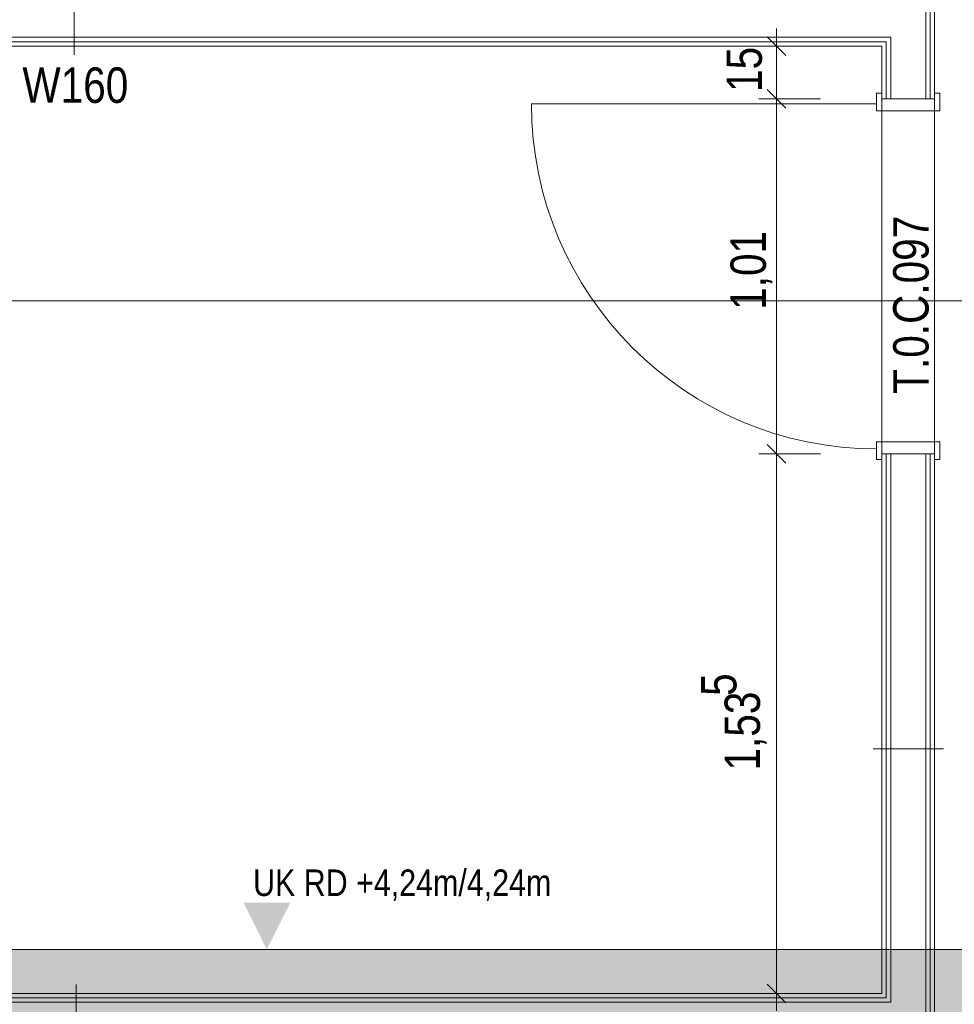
# Model space of a CAD drawing. Extents: x -500 to 300, y 62 to 1162.
# Tile 48 of 90: x -240 to -187, y 610 to 666. Entities that reach past the tile are written whole.
import ezdxf
from ezdxf.lldxf.tags import DXFTag

# ---------------------------------------------------------------- set-up
doc = ezdxf.new("R2010")
doc.units = 0
doc.layers.get('0').update_dxf_attribs({"lineweight": 13})
for name, color, linetype, lineweight, true_color in [('00 -Bauelemente -Dämmung innen', 7, 'Continuous', 9, 0xff7fe6), ('00 -Bauelemente -Gipskarton', 7, 'Continuous', 9, 0xff7fe6), ('00_Beschriftung UZ', 3, 'Continuous', 35, 0x00ff00), ('30 -34 Innenwände- 2 nichttragend', 7, 'Continuous', 18, 0xff7fe6), ('30 -34 Innenwände- 4 Türen_Fenster', 7, 'Continuous', 15, 0x9955ff), ('30 -35 Decken- 1 Konstruktion-Träger- Stahlbeton', 7, 'Continuous', 13, 0x33aa00), ('70 -75 Raumstempel-2 Verweislinie', 7, 'Continuous', 9, 0xff6600), ('70 -76 Bemaßung- 2 Allgemein', 9, 'Continuous', 5, 0x808080), ('iwb_Schraffur_Unterzug', 7, 'Continuous', 5, 0xffffcc)]:
    doc.layers.add(name, color=color, linetype=linetype, lineweight=lineweight, true_color=true_color)
doc.layers.add('70 -75 Raumstempel- 3 Wandstempel', color=7, linetype='Continuous', lineweight=50)
doc.layers.add('Keine', color=7, linetype='Continuous', lineweight=9)
doc.styles.get("Standard").update_dxf_attribs({"font": 'ARIALN.TTF'})
tags = doc.linetypes.add('fein_strichliert-A06G93KA8I', pattern=[4, 1, -2, 1]).pattern_tags.tags
tags[8:9] = [DXFTag(74, 4), DXFTag(75, 0), DXFTag(340, '0'), DXFTag(46, 0.0), DXFTag(50, 0.0), DXFTag(44, 0.0), DXFTag(45, 0.0)]
tags[6:7] = [DXFTag(74, 4), DXFTag(75, 0), DXFTag(340, '0'), DXFTag(46, 0.0), DXFTag(50, 0.0), DXFTag(44, 0.0), DXFTag(45, 0.0)]
tags[4:5] = [DXFTag(74, 4), DXFTag(75, 0), DXFTag(340, '0'), DXFTag(46, 0.0), DXFTag(50, 0.0), DXFTag(44, 0.0), DXFTag(45, 0.0)]

# ---------------------------------------------------------------- blocks, each defined once
blk = doc.blocks.new('Referenz-A06G93KB8I')
at = {"layer": '00 -Bauelemente -Dämmung innen', "color": 0, "linetype": 'Continuous', "lineweight": -2, "ltscale": 0.13}
for p, q in [((-188.799, 692.853), (-188.799, 661.853)), ((-298.299, 665.353), (-190.799, 665.353)), ((-190.799, 665.353), (-190.799, 661.853)), ((-190.799, 641.653), (-190.799, 610.453)), ((-188.799, 641.653), (-188.799, 575.803)), ((-298.299, 610.453), (-190.799, 610.453))]:
    blk.add_line(p, q, dxfattribs=at)
at = {"layer": '00 -Bauelemente -Gipskarton', "color": 0, "linetype": 'Continuous', "lineweight": -2, "ltscale": 0.13}
for p, q in [((-188.799, 692.853), (-188.799, 661.853)), ((-188.549, 692.853), (-188.549, 661.853)), ((-188.299, 692.853), (-188.299, 661.853)), ((-298.299, 665.353), (-190.799, 665.353)), ((-298.299, 665.103), (-191.049, 665.103)), ((-191.049, 665.103), (-191.049, 661.853)), ((-190.799, 665.353), (-190.799, 661.853)), ((-298.299, 664.853), (-191.299, 664.853)), ((-191.299, 664.853), (-191.299, 661.853)), ((-191.299, 641.653), (-191.299, 610.953)), ((-191.049, 641.653), (-191.049, 610.703)), ((-190.799, 641.653), (-190.799, 610.453)), ((-188.799, 641.653), (-188.799, 575.803)), ((-188.549, 641.653), (-188.549, 575.803)), ((-188.299, 641.653), (-188.299, 575.803)), ((-298.299, 610.953), (-191.299, 610.953)), ((-298.299, 610.703), (-191.049, 610.703)), ((-298.299, 610.453), (-190.799, 610.453))]:
    blk.add_line(p, q, dxfattribs=at)
at = {"layer": '00_Beschriftung UZ', "color": 0, "linetype": 'Continuous', "lineweight": -2, "ltscale": 0.13}
for points in [[(-227.631, 616.124), (-226.299, 613.453), (-224.96, 616.122)], [(-227.631, 610.783), (-226.299, 613.453), (-224.96, 610.785)]]:
    blk.add_solid(points, dxfattribs=at)
at = {"layer": '30 -34 Innenwände- 2 nichttragend', "color": 0, "linetype": 'Continuous', "lineweight": -2, "ltscale": 0.13}
for p, q in [((-188.299, 692.853), (-188.299, 661.853)), ((-298.299, 664.853), (-191.299, 664.853)), ((-191.299, 664.853), (-191.299, 661.853)), ((-191.299, 661.853), (-191.299, 662.173)), ((-188.299, 661.853), (-188.299, 662.173)), ((-191.299, 641.653), (-191.299, 610.953)), ((-191.299, 641.653), (-191.299, 641.333)), ((-188.299, 641.653), (-188.299, 575.803)), ((-188.299, 641.653), (-188.299, 641.333)), ((-298.299, 610.953), (-191.299, 610.953))]:
    blk.add_line(p, q, dxfattribs=at)
at = {"layer": '30 -34 Innenwände- 4 Türen_Fenster', "color": 0, "linetype": 'Continuous', "lineweight": -2, "ltscale": 0.13}
for p, q in [((-191.299, 662.173), (-191.599, 662.173)), ((-191.599, 662.173), (-191.599, 661.573)), ((-191.299, 661.853), (-191.299, 662.173)), ((-187.999, 662.173), (-188.299, 662.173)), ((-188.299, 662.173), (-188.299, 661.853)), ((-187.999, 661.173), (-187.999, 662.173)), ((-188.299, 661.853), (-191.299, 661.853)), ((-191.599, 661.573), (-191.599, 661.173)), ((-191.599, 661.173), (-187.999, 661.173)), ((-191.599, 641.933), (-191.599, 642.333)), ((-191.599, 642.333), (-187.999, 642.333)), ((-187.999, 642.333), (-187.999, 641.333)), ((-191.599, 641.333), (-191.599, 641.933)), ((-188.299, 641.653), (-191.299, 641.653)), ((-191.299, 641.653), (-191.299, 641.333)), ((-188.299, 641.333), (-188.299, 641.653)), ((-191.299, 641.333), (-191.599, 641.333)), ((-187.999, 641.333), (-188.299, 641.333))]:
    blk.add_line(p, q, dxfattribs=at)
at = {"layer": '30 -34 Innenwände- 4 Türen_Fenster', "color": 0, "linetype": 'fein_strichliert-A06G93KA8I', "lineweight": -2, "ltscale": 0.13}
for p, q in [((-191.299, 661.853), (-191.299, 641.653)), ((-188.299, 661.853), (-188.299, 641.653)), ((-191.599, 661.573), (-211.239, 661.573))]:
    blk.add_line(p, q, dxfattribs=at)
blk.add_ellipse((-191.599, 661.573), major_axis=(-19.64, 0), ratio=1, start_param=0, end_param=1.570796, dxfattribs=at)
at = {"layer": '30 -35 Decken- 1 Konstruktion-Träger- Stahlbeton', "color": 0, "linetype": 'fein_strichliert-A06G93KA8I', "lineweight": -2, "ltscale": 0.13}
blk.add_line((-298.299, 613.453), (-2.299, 613.453), dxfattribs=at)
at = {"layer": '70 -75 Raumstempel- 3 Wandstempel', "color": 0, "linetype": 'Continuous', "lineweight": -2, "ltscale": 0.13}
for p, q in [((-237.263, 664.353), (-237.263, 668.353)), ((-187.799, 624.871), (-191.799, 624.871)), ((-237.147, 607.453), (-237.147, 611.453))]:
    blk.add_line(p, q, dxfattribs=at)
at = {"layer": '70 -75 Raumstempel-2 Verweislinie', "color": 0, "linetype": 'Continuous', "lineweight": -2, "ltscale": 0.13}
blk.add_line((-407.24, 650.353), (-139.463, 650.353), dxfattribs=at)
at = {"layer": '70 -76 Bemaßung- 2 Allgemein', "color": 0, "linetype": 'Continuous', "lineweight": -2, "ltscale": 0.13}
for p, q in [((-197.299, 665.853), (-197.299, 663.793)), ((-197.829, 665.384), (-196.768, 664.323)), ((-194.799, 664.853), (-198.299, 664.853)), ((-197.299, 662.914), (-197.299, 663.793)), ((-197.299, 660.853), (-197.299, 662.914)), ((-197.299, 662.853), (-197.299, 660.793)), ((-197.829, 662.384), (-196.768, 661.323)), ((-196.768, 661.323), (-197.829, 662.384)), ((-194.799, 661.853), (-198.299, 661.853)), ((-194.799, 661.853), (-198.299, 661.853)), ((-197.299, 642.714), (-197.299, 660.793)), ((-197.299, 640.653), (-197.299, 642.714)), ((-197.299, 642.653), (-197.299, 640.593)), ((-197.829, 642.184), (-196.768, 641.123)), ((-196.768, 641.123), (-197.829, 642.184)), ((-194.799, 641.653), (-198.299, 641.653)), ((-194.799, 641.653), (-198.299, 641.653)), ((-197.299, 612.014), (-197.299, 640.593)), ((-197.299, 609.953), (-197.299, 612.014)), ((-196.768, 610.423), (-197.829, 611.484)), ((-194.799, 610.953), (-198.299, 610.953))]:
    blk.add_line(p, q, dxfattribs=at)
at = {"layer": '00_Beschriftung UZ', "color": 0, "linetype": 'ByBlock', "lineweight": -2, "ltscale": 0.13, "insert": (-227.08, 618.004), "char_height": 1.51033, "attachment_point": 1}
blk.add_mtext('{\\fArial Narrow;UK RD +4,24m/4,24m}', dxfattribs=at)
at = {"layer": '70 -75 Raumstempel- 3 Wandstempel', "color": 0, "linetype": 'Continuous', "lineweight": -2, "ltscale": 0.13, "insert": (-240.205, 663.638), "char_height": 2.01377, "attachment_point": 1}
blk.add_mtext('{\\fArial Narrow;W160}', dxfattribs=at)
at = {"layer": '70 -76 Bemaßung- 2 Allgemein', "color": 0, "linetype": 'Continuous', "lineweight": -2, "ltscale": 0.13, "char_height": 2.01377, "attachment_point": 1, "rotation": 90}
for s, insert in [('{\\fArial Narrow;15}', (-200.141, 662.242)), ('{\\fArial Narrow;1,01}', (-199.914, 649.846)), ('{\\fArial Narrow;5}', (-201.591, 627.879)), ('{\\fArial Narrow;1,53}', (-200.249, 623.634))]:
    blk.add_mtext(s, dxfattribs=dict(at, insert=insert))
at = {"layer": 'Keine', "color": 0, "linetype": 'Continuous', "lineweight": -2, "ltscale": 0.13, "insert": (-190.657, 645.068), "char_height": 2.01377, "attachment_point": 1, "rotation": 90}
blk.add_mtext('{\\fArial Narrow;T.0.C.097}', dxfattribs=at)
blk = doc.blocks.new('Referenz-A06G93KD8I')
at = {"layer": 'iwb_Schraffur_Unterzug', "linetype": 'Continuous', "ltscale": 0.13}
blk.add_hatch(color=256, dxfattribs=at).paths.add_polyline_path([(-298.298, 609.453), (-298.298, 613.453), (-2.298, 613.453), (-2.298, 605.453), (-298.298, 605.453)])

msp = doc.modelspace()

# ---------------------------------------------------------------- block references
at = {"color": 8, "lineweight": 13, "ltscale": 0.13, "true_color": 0x808080}
msp.add_blockref('Referenz-A06G93KB8I', (0, 0), dxfattribs=at)
at = {"color": 8, "lineweight": 25, "ltscale": 0.25, "true_color": 0x808080}
msp.add_blockref('Referenz-A06G93KD8I', (0, 0), dxfattribs=at)

doc.saveas('drawing.dxf')
